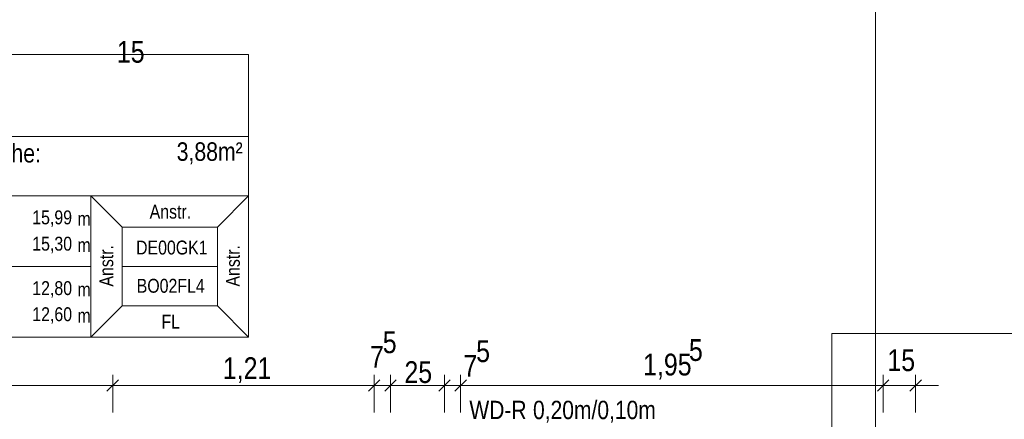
# Model space of a CAD drawing. Extents: x -620 to 3480, y 62 to 1112.
# Tile 68 of 76: x -408 to -317, y 778 to 815. Entities that reach past the tile are written whole.
import ezdxf
from ezdxf.lldxf.tags import DXFTag

# ---------------------------------------------------------------- set-up
doc = ezdxf.new("R2010")
doc.units = 0
doc.layers.get('0').update_dxf_attribs({"lineweight": 13})
for name, color, linetype, lineweight, true_color in [('30 -34 Innenwände- 11 Durchbruch', 4, 'Continuous', 9, 0x00ffff), ('70 -75 Raumstempel- 1 Raumstempel', 1, 'Continuous', 50, 0xff0000), ('70 -75 Raumstempel-2 Verweislinie', 3, 'Continuous', 9, 0x00ff00), ('70 -76 Bemaßung- 2 Allgemein', 7, 'Continuous', 5, 0x6666cc)]:
    doc.layers.add(name, color=color, linetype=linetype, lineweight=lineweight, true_color=true_color)
doc.layers.add('70 -71 Achsen- 1 Gebäudeachsen', color=7, linetype='STRICHPUNKT2-A06GA2HU8I', lineweight=18)
doc.styles.get("Standard").update_dxf_attribs({"font": 'ARIALN.TTF'})
tags = doc.linetypes.add('STRICHPUNKT2-A06GA2HU8I', pattern=[12.7, 6.35, -3.175, 0, -3.175]).pattern_tags.tags
tags[10:11] = [DXFTag(74, 4), DXFTag(75, 0), DXFTag(340, '0'), DXFTag(46, 0.0), DXFTag(50, 0.0), DXFTag(44, 0.0), DXFTag(45, 0.0)]
tags[8:9] = [DXFTag(74, 4), DXFTag(75, 0), DXFTag(340, '0'), DXFTag(46, 0.0), DXFTag(50, 0.0), DXFTag(44, 0.0), DXFTag(45, 0.0)]
tags[6:7] = [DXFTag(74, 4), DXFTag(75, 0), DXFTag(340, '0'), DXFTag(46, 0.0), DXFTag(50, 0.0), DXFTag(44, 0.0), DXFTag(45, 0.0)]
tags[4:5] = [DXFTag(74, 4), DXFTag(75, 0), DXFTag(340, '0'), DXFTag(46, 0.0), DXFTag(50, 0.0), DXFTag(44, 0.0), DXFTag(45, 0.0)]

# ---------------------------------------------------------------- blocks, each defined once
blk = doc.blocks.new('Referenz-A06GA2HW8I')
at = {"layer": '70 -71 Achsen- 1 Gebäudeachsen', "color": 0, "linetype": 'STRICHPUNKT2-A06GA2HU8I', "lineweight": -2, "ltscale": 0.13}
blk.add_line((-328.685, 1081.42), (-328.685, 81.98), dxfattribs=at)
at = {"layer": '70 -75 Raumstempel- 1 Raumstempel', "color": 0, "lineweight": -2}
for p, q in [((-386.708, 812.099), (-423.032, 812.099)), ((-386.708, 785.96), (-386.708, 812.099)), ((-386.708, 804.504), (-423.032, 804.504)), ((-423.032, 799.03), (-401.303, 799.03)), ((-398.42, 796.132), (-401.303, 799.03)), ((-386.708, 799.03), (-401.303, 799.03)), ((-401.303, 799.03), (-401.303, 785.96)), ((-389.592, 796.132), (-386.708, 799.03)), ((-398.42, 788.857), (-398.42, 796.132)), ((-398.42, 796.132), (-389.592, 796.132)), ((-389.592, 788.857), (-389.592, 796.132)), ((-423.032, 792.495), (-401.303, 792.495)), ((-389.592, 792.495), (-398.42, 792.495)), ((-398.42, 788.857), (-401.303, 785.96)), ((-398.42, 788.857), (-389.592, 788.857)), ((-389.592, 788.857), (-386.708, 785.96)), ((-386.708, 785.96), (-423.032, 785.96))]:
    blk.add_line(p, q, dxfattribs=at)
at = {"layer": '70 -75 Raumstempel-2 Verweislinie', "color": 0, "linetype": 'Continuous', "lineweight": -2, "ltscale": 0.13}
for p, q in [((-332.723, 753.422), (-332.723, 786.307)), ((-332.723, 786.307), (-314.282, 786.307))]:
    blk.add_line(p, q, dxfattribs=at)
at = {"layer": '70 -76 Bemaßung- 2 Allgemein', "color": 0, "linetype": 'Continuous', "lineweight": -2, "ltscale": 0.13}
for p, q in [((-398.754, 782.011), (-399.815, 780.95)), ((-399.815, 780.95), (-398.754, 782.011)), ((-399.285, 778.98), (-399.285, 782.48)), ((-399.285, 778.98), (-399.285, 782.48)), ((-374.554, 782.011), (-375.615, 780.95)), ((-374.554, 782.011), (-375.615, 780.95)), ((-375.085, 778.98), (-375.085, 782.48)), ((-375.085, 778.98), (-375.085, 782.48)), ((-374.115, 780.95), (-373.054, 782.011)), ((-374.115, 780.95), (-373.054, 782.011)), ((-373.585, 778.98), (-373.585, 782.48)), ((-373.585, 778.98), (-373.585, 782.48)), ((-368.054, 782.011), (-369.115, 780.95)), ((-368.054, 782.011), (-369.115, 780.95)), ((-368.585, 778.98), (-368.585, 782.48)), ((-368.585, 778.98), (-368.585, 782.48)), ((-367.615, 780.95), (-366.554, 782.011)), ((-367.615, 780.95), (-366.554, 782.011)), ((-367.085, 778.98), (-367.085, 782.48)), ((-367.085, 778.98), (-367.085, 782.48)), ((-327.454, 782.011), (-328.515, 780.95)), ((-327.454, 782.011), (-328.515, 780.95)), ((-327.985, 778.98), (-327.985, 782.48)), ((-327.985, 778.98), (-327.985, 782.48)), ((-325.515, 780.95), (-324.454, 782.011)), ((-324.985, 778.98), (-324.985, 782.48)), ((-400.345, 781.48), (-427.624, 781.48)), ((-398.285, 781.48), (-400.345, 781.48)), ((-400.285, 781.48), (-398.224, 781.48)), ((-376.145, 781.48), (-398.224, 781.48)), ((-376.145, 781.48), (-377.206, 781.48)), ((-374.085, 781.48), (-376.145, 781.48)), ((-374.085, 781.48), (-376.145, 781.48)), ((-373.585, 781.48), (-375.085, 781.48)), ((-374.585, 781.48), (-372.524, 781.48)), ((-374.585, 781.48), (-372.524, 781.48)), ((-372.524, 781.48), (-371.464, 781.48)), ((-369.645, 781.48), (-372.524, 781.48)), ((-369.645, 781.48), (-370.706, 781.48)), ((-367.585, 781.48), (-369.645, 781.48)), ((-367.585, 781.48), (-369.645, 781.48)), ((-367.085, 781.48), (-368.585, 781.48)), ((-368.085, 781.48), (-366.024, 781.48)), ((-368.085, 781.48), (-366.024, 781.48)), ((-366.024, 781.48), (-364.964, 781.48)), ((-329.045, 781.48), (-366.024, 781.48)), ((-329.045, 781.48), (-330.106, 781.48)), ((-326.985, 781.48), (-329.045, 781.48)), ((-326.985, 781.48), (-329.045, 781.48)), ((-324.985, 781.48), (-327.985, 781.48)), ((-325.985, 781.48), (-323.924, 781.48)), ((-323.924, 781.48), (-322.864, 781.48))]:
    blk.add_line(p, q, dxfattribs=at)
at = {"layer": '30 -34 Innenwände- 11 Durchbruch', "color": 0, "linetype": 'Continuous', "lineweight": -2, "ltscale": 0.13, "char_height": 1.7, "attachment_point": 1}
for s, insert in [('{\\fArial Narrow;WD-R}', (-366.279, 780.074)), ('{\\fArial Narrow;0,20m/0,10m}', (-360.391, 780.074))]:
    blk.add_mtext(s, dxfattribs=dict(at, insert=insert))
at = {"layer": '70 -75 Raumstempel- 1 Raumstempel', "color": 0, "linetype": 'Continuous', "lineweight": -2, "ltscale": 0.13, "attachment_point": 1}
for s, insert, char_height, rotation in [('{\\fArial Narrow;Netto Raumfläche:}', (-422.165, 803.825), 1.71171, 0), ('{\\fArial Narrow;3,88m²}', (-393.36, 803.979), 1.71171, 0), ('{\\fArial Narrow;Anstr.}', (-395.864, 798.207), 1.28378, 0), ('{\\fArial Narrow;15,99}', (-406.727, 797.679), 1.28378, 0), ('{\\fArial Narrow;m}', (-402.547, 797.554), 1.28378, 0), ('{\\fArial Narrow;15,30}', (-406.725, 795.245), 1.28378, 0), ('{\\fArial Narrow;m}', (-402.547, 795.12), 1.28378, 0), ('{\\fArial Narrow;Anstr.}', (-400.516, 790.636), 1.28378, 90), ('{\\fArial Narrow;DE00GK1}', (-397.122, 794.888), 1.28378, 0), ('{\\fArial Narrow;Anstr.}', (-388.804, 790.636), 1.28378, 90), ('{\\fArial Narrow;12,80}', (-406.725, 791.136), 1.28378, 0), ('{\\fArial Narrow;BO02FL4}', (-397.062, 791.351), 1.28378, 0), ('{\\fArial Narrow;m}', (-402.547, 791.011), 1.28378, 0), ('{\\fArial Narrow;12,60}', (-406.725, 788.722), 1.28378, 0), ('{\\fArial Narrow;m}', (-402.547, 788.597), 1.28378, 0), ('{\\fArial Narrow;FL}', (-394.774, 788.028), 1.28378, 0)]:
    blk.add_mtext(s, dxfattribs=dict(at, insert=insert, char_height=char_height, rotation=rotation))
at = {"layer": '70 -76 Bemaßung- 2 Allgemein', "color": 0, "linetype": 'Continuous', "lineweight": -2, "ltscale": 0.13, "char_height": 2.01377, "attachment_point": 1}
for s, insert in [('{\\fArial Narrow;15}', (-398.897, 813.359)), ('{\\fArial Narrow;5}', (-374.292, 786.491)), ('{\\fArial Narrow;5}', (-365.648, 785.665)), ('{\\fArial Narrow;5}', (-345.959, 785.773)), ('{\\fArial Narrow;7}', (-375.471, 785.149)), ('{\\fArial Narrow;15}', (-327.597, 784.831)), ('{\\fArial Narrow;1,21}', (-389.092, 784.096)), ('{\\fArial Narrow;25}', (-372.287, 783.731)), ('{\\fArial Narrow;7}', (-366.826, 784.322)), ('{\\fArial Narrow;1,95}', (-350.204, 784.43))]:
    blk.add_mtext(s, dxfattribs=dict(at, insert=insert))

msp = doc.modelspace()

# ---------------------------------------------------------------- block references
at = {"color": 8, "lineweight": 13, "ltscale": 0.13, "true_color": 0x808080}
msp.add_blockref('Referenz-A06GA2HW8I', (0, 0), dxfattribs=at)

doc.saveas('drawing.dxf')
